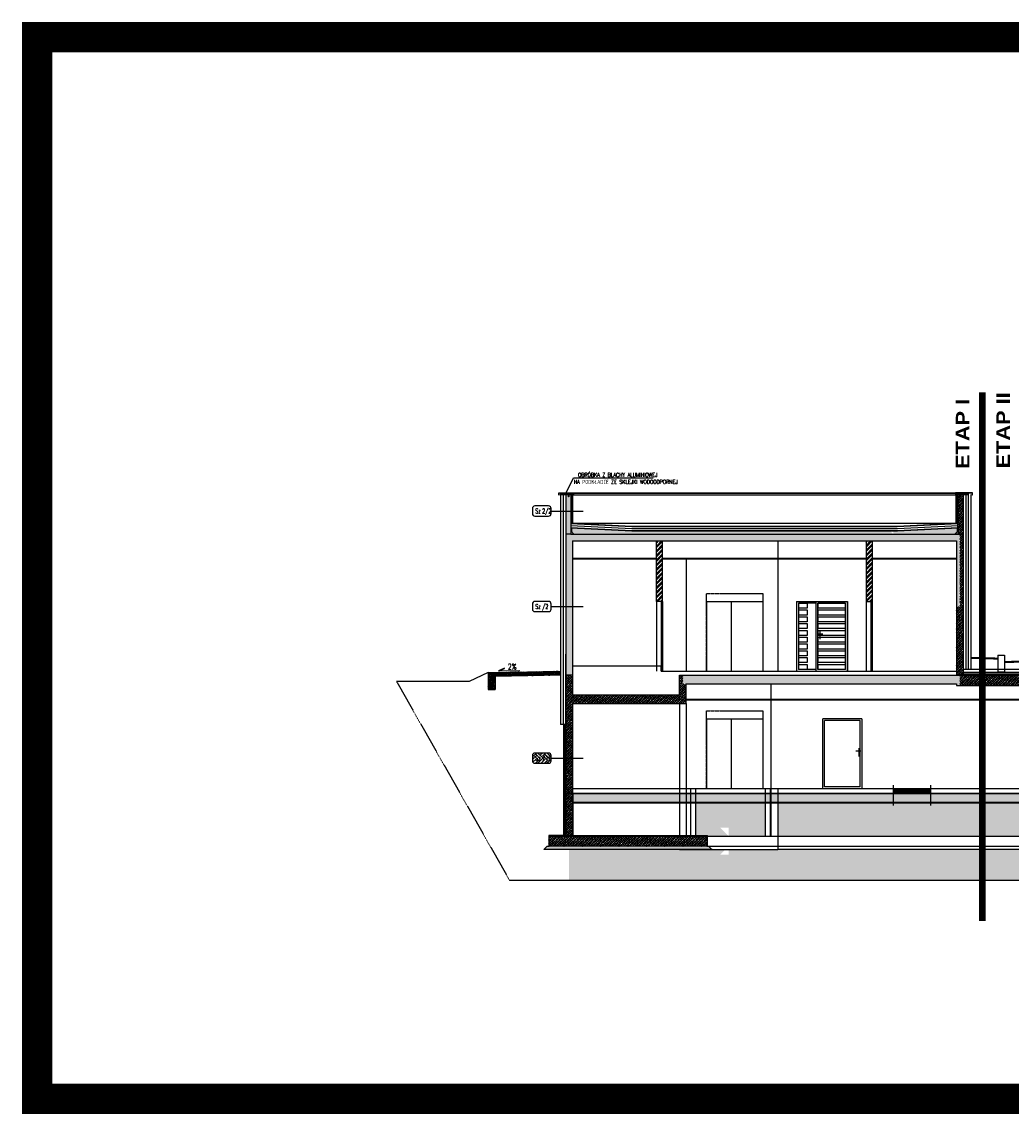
# Model space of a CAD drawing. Header units: inches. Extents: x -281236 to -70395, y 38777 to 102341.
# Tile 140 of 244: x -122280 to -119368, y 47015 to 50228. Entities that reach past the tile are written whole.
import ezdxf
from ezdxf.enums import TextEntityAlignment as Align

# ---------------------------------------------------------------- set-up
doc = ezdxf.new("R2010")
doc.units = ezdxf.units.IN
doc.header["$MEASUREMENT"] = 0
doc.linetypes.add('DASHED', pattern=[0.75, 0.5, -0.25])
doc.layers.get('0').update_dxf_attribs({"color": 101})
for name, color, linetype in [('Det--hatch', 8, 'Continuous'), ('Drz-widok', 5, 'Continuous'), ('etapowanie', 142, 'Continuous'), ('Opis-spadki', 61, 'Continuous'), ('Opis-wykonczen', 2, 'Continuous'), ('Pos-drewno', 22, 'Continuous'), ('Pzt-uksztaltowanie terenu', 7, 'Continuous'), ('Sc-beton', 7, 'Continuous'), ('Sc-beton-hatch', 86, 'Continuous'), ('Sc-cegla pelna-hatch', 8, 'Continuous'), ('Sc-cegla pustak', 42, 'Continuous'), ('Sc-cegla pustak-hatch', 8, 'Continuous'), ('Sc-izolacja term-obrys', 132, 'Continuous'), ('Sc-izolacja term-styropian', 151, 'STYROPIAN-KA'), ('Sc-kamien', 31, 'Continuous'), ('Suf-konstrukcja', 9, 'Continuous'), ('W-idok', 9, 'Continuous')]:
    doc.layers.add(name, color=color, linetype=linetype)
doc.layers.add('Fas--widok-3', color=251, linetype='Continuous', lineweight=0)
doc.styles.add('ARIAL_BLACK', font='ARIBLK.TTF', dxfattribs={"width": 1.2})
doc.styles.add('KA wymiar', font='romans.shx', dxfattribs={"width": 0.6})
doc.styles.add('ROMANS', font='romans', dxfattribs={"width": 0.85})
doc.linetypes.add('BATTING', pattern='A,0.0001,-0.1,[134,ltypeshp.shx,S=0.1,R=0,X=-0.1,Y=0],-0.2,[134,ltypeshp.shx,S=0.1,R=180,X=0.1,Y=0],-0.1', length=0.4001)
doc.linetypes.add('STYROPIAN-KA', pattern='A,0.0001,-0.1,[135,ltypeshp.shx,S=0.1,R=0,X=-0.1,Y=0],0,[135,ltypeshp.shx,S=0.1,R=180,X=0.1,Y=0],-0.1', length=0.2001)
doc.linetypes.add('ZIGZAG', pattern='A,0.00254,-5.08,[131,ltypeshp.shx,S=5.08,R=0,X=-5.08,Y=0],-10.16,[131,ltypeshp.shx,S=5.08,R=180,X=5.08,Y=0],-5.08', length=20.32254)
pattern_1 = [(45, (-122930.4, 39796.546), (2e-15, 26.94077), [19.05, -19.05]), (45, (-122935.45, 39801.598), (2e-15, 26.94077), [19.05, -19.05]), (45, (-122940.502, 39806.65), (2e-15, 26.94077), [19.05, -19.05]), (135, (-122940.502, 39810.017), (-26.94077, 2e-15), [19.05, -19.05]), (135, (-122935.45, 39815.068), (-26.94077, 2e-15), [19.05, -19.05]), (135, (-122930.4, 39820.12), (-26.94077, 2e-15), [19.05, -19.05])]
pattern_2 = [(45, (-122930.399, 39796.546), (-4.490128, 4.490128), []), (45, (-122925.909, 39796.546), (-4.490128, 4.490128), [3.175, -1.5875])]
pattern_3 = [(45, (-305973.7675, 156850.641), (-4.49012806, 4.49012806), []), (45, (-305969.2773, 156850.641), (-4.49012806, 4.49012806), [3.175, -1.5875])]
pattern_4 = [(45, (-305973.7675, 156845.641), (4e-16, 4.49012806), [3.175, -3.175])]

# ---------------------------------------------------------------- blocks, each defined once
blk = doc.blocks.new('op-WARSTW')
blk.add_lwpolyline([(-0.4, 0), (0.4, 0, 0.414214), (0.55, 0.15), (0.55, 0.45, 0.414214), (0.4, 0.6), (-0.4, 0.6, 0.414214), (-0.55, 0.45), (-0.55, 0.15, 0.414214)], format="xyb", close=True)
at = {"style": 'KA wymiar', "width": 0.6}
blk.add_attdef('TP', text='', height=0.28, dxfattribs=at).set_placement((-0.059, 0.164), align=Align.RIGHT)
blk.add_attdef('NR', (0.021, 0.164), '', height=0.28, dxfattribs=at)
blk = doc.blocks.new('_SHLJGKHDFGJ')
for p, q in [((0, 0), (0, 205)), ((110.1, 200), (5, 200)), ((5, 5), (5, 200)), ((110.1, 5), (110.1, 200)), ((115.1, 205), (115.1, 0)), ((111.4, 110), (96.6, 110)), ((105.6, 118.4), (105.6, 94.2))]:
    blk.add_line(p, q)
for points in [[(115.1, 205), (0, 205)], [(110.1, 5), (5.1, 5)]]:
    blk.add_lwpolyline(points)
blk = doc.blocks.new('_ADFOGJFHOJDFGH')
for p, q in [((0, 205), (150, 205)), ((57.9, 0), (57.9, 205)), ((145, 200), (62.9, 200)), ((62.9, 5), (62.9, 200)), ((145, 5), (145, 200)), ((150, 205), (150, 0)), ((150, 0), (150, 205)), ((62.9, 110), (77.7, 110)), ((68.7, 118.4), (68.7, 94.2))]:
    blk.add_line(p, q)
for points in [[(0, 205), (0, 0)], [(57.9, 200), (5.9, 200)], [(5.9, 200), (5.9, 5)], [(57.9, 5), (5.9, 5)], [(145, 5), (62.9, 5)]]:
    blk.add_lwpolyline(points)
for points in [[(31.9, 200), (31.9, 185), (6.9, 185), (6.9, 200)], [(144, 200), (144, 185), (64, 185), (64, 200)], [(31.9, 180), (31.9, 165), (6.9, 165), (6.9, 180)], [(144, 180), (144, 165), (64, 165), (64, 180)], [(31.9, 160), (31.9, 145), (6.9, 145), (6.9, 160)], [(31.9, 140), (31.9, 125), (6.9, 125), (6.9, 140)], [(144, 160), (144, 145), (64, 145), (64, 160)], [(144, 140), (144, 125), (64, 125), (64, 140)], [(31.9, 120), (31.9, 105), (6.9, 105), (6.9, 120)], [(31.9, 100), (31.9, 85), (6.9, 85), (6.9, 100)], [(144, 120), (144, 105), (64, 105), (64, 120)], [(144, 100), (144, 85), (64, 85), (64, 100)], [(31.9, 80), (31.9, 65), (6.9, 65), (6.9, 80)], [(144, 80), (144, 65), (64, 65), (64, 80)], [(31.9, 60), (31.9, 45), (6.9, 45), (6.9, 60)], [(31.9, 40), (31.9, 25), (6.9, 25), (6.9, 40)], [(144, 60), (144, 45), (64, 45), (64, 60)], [(144, 40), (144, 25), (64, 25), (64, 40)], [(31.9, 20), (31.9, 5), (6.9, 5), (6.9, 20)], [(144, 20), (144, 5), (64, 5), (64, 20)]]:
    blk.add_lwpolyline(points, close=True)
blk = doc.blocks.new('_STRZAŁKA_SPADKU')
at = {"lineweight": -3}
blk.add_lwpolyline([(-1.3, 0), (-10.2, 3.5), (-10, 4), (0, 0), (-35, 0)], dxfattribs=at)
at = {"lineweight": -3, "style": 'ROMANS', "width": 0.7}
blk.add_attdef('1,0%', text='', height=9, rotation=0, dxfattribs=at).set_placement((-22.7, 1.7), align=Align.CENTER)

msp = doc.modelspace()

# ---------------------------------------------------------------- hatches: boundary and pattern name
at = {"layer": 'Det--hatch'}
h = msp.add_hatch(dxfattribs=at)
h.set_pattern_fill('DASH', color=256, angle=45, style=0)
h.set_pattern_definition(pattern_4)
h.paths.add_polyline_path([(-120334.57, 48730.99), (-120485.21, 48730.99), (-120662.57, 48739.89), (-120662.57, 48728.49), (-120655.07, 48720.99), (-120334.57, 48720.99)])
h.paths.add_polyline_path([(-120202.99, 48730.99), (-120334.57, 48730.99), (-120334.57, 48720.99), (-120202.99, 48720.99)])
h.paths.add_polyline_path([(-120065.57, 48730.99), (-120202.99, 48730.99), (-120202.99, 48720.99), (-120065.57, 48720.99)])
h = msp.add_hatch(dxfattribs=at)
h.set_pattern_fill('DASH', color=256, angle=45, style=0)
h.set_pattern_definition(pattern_4)
h.paths.add_polyline_path([(-119724.79, 48730.99), (-120065.57, 48730.99), (-120065.57, 48720.99), (-119714.79, 48720.99)])
h.paths.add_polyline_path([(-119526.57, 48728.49), (-119526.57, 48739.89), (-119703.27, 48730.99), (-119714.79, 48730.99), (-119714.79, 48720.99), (-119534.07, 48720.99)])
h = msp.add_hatch(dxfattribs=at)
h.set_pattern_fill('AR-CONC', color=256, scale=0.1, style=0)
h.set_pattern_definition([(50, (-305973.767, 156850.641), (18.2184669, -1.5939086), [1.905, -20.955]), (355, (-305973.767, 156850.641), (-3.5242826, 19.1056643), [1.524, -16.764]), (100.451, (-305972.25, 156850.508), (14.6942502, 17.5116688), [1.619, -17.809]), (46.1842, (-305973.767, 156855.72), (27.107904, -4.2042328), [2.8575, -31.4325]), (96.6356, (-305971.508, 156855.37), (23.7404234, 24.7425556), [2.4285, -26.7135]), (351.184, (-305973.767, 156855.72), (23.7404606, 24.7425118), [2.286, -25.146]), (21, (-305971.227, 156854.451), (15.161488, -10.2265519), [1.905, -20.955]), (326, (-305971.227, 156854.451), (6.1802028, 18.4187966), [1.524, -16.764]), (71.4514, (-305969.964, 156853.599), (21.3416491, 8.1922858), [1.619, -17.809]), (37.5, (-305973.7675, 156850.641), (0.30886033, 8.45550389), [0, -16.5608, 0, -17.018, 0, -16.8275]), (7.5, (-305973.7675, 156850.641), (6.68196625, 10.0180575), [0, -9.7028, 0, -16.1798, 0, -6.4135]), (327.5, (-305979.432, 156850.641), (13.55905952, -0.5728744), [0, -6.35, 0, -19.812, 0, -26.289]), (317.5, (-305981.972, 156850.641), (14.81291814, 2.5426491), [0, -8.255, 0, -13.1572, 0, -18.669])])
h.paths.add_polyline_path([(-120694.57, 48306.99), (-120694.57, 48309.99), (-120887.57, 48305.99), (-120887.57, 48302.99)])
h = msp.add_hatch(dxfattribs=at)
h.set_pattern_fill('EARTH', color=256, scale=3, angle=45, style=0)
h.set_pattern_definition(pattern_1)
h.paths.add_polyline_path([(-120769.93, 48076.99, 0.4142136), (-120777.43, 48069.49), (-120777.43, 48054.49, 0.4142136), (-120769.93, 48046.99), (-120729.93, 48046.99, 0.4142136), (-120722.43, 48054.49), (-120722.43, 48069.49, 0.4142136), (-120729.93, 48076.99)])
h = msp.add_hatch(dxfattribs=at)
h.set_pattern_fill('EARTH', color=256, scale=3, angle=45, style=0)
h.set_pattern_definition(pattern_1)
h.paths.add_polyline_path([(-120769.93, 48076.99, 0.4142136), (-120777.43, 48069.49), (-120777.43, 48054.49, 0.4142136), (-120769.93, 48046.99), (-120729.93, 48046.99, 0.4142136), (-120722.43, 48054.49), (-120722.43, 48069.49, 0.4142136), (-120729.93, 48076.99)])
h = msp.add_hatch(dxfattribs=at)
h.set_pattern_fill('ANSI31', color=256, angle=45, style=0)
h.set_pattern_definition([(90, (-229732.7987, 156505.641), (-3.175, 7e-16), [])])
h.paths.add_polyline_path([(-119660.5, 47972.99), (-119715.5, 47972.99), (-119715.5, 47970.99), (-119660.5, 47970.99)])
h.paths.add_polyline_path([(-119605.5, 47972.99), (-119660.5, 47972.99), (-119660.5, 47970.99), (-119605.5, 47970.99)])
h = msp.add_hatch(dxfattribs=at)
h.set_pattern_fill('DASH', color=256, angle=45, style=0)
h.set_pattern_definition([(45, (-229732.7987, 156505.641), (4e-16, 4.49012806), [3.175, -3.175])])
h.paths.add_polyline_path([(-119660.5, 47970.99), (-119715.5, 47970.99), (-119715.5, 47966.99), (-119660.5, 47966.99)])
h.paths.add_polyline_path([(-119605.5, 47970.99), (-119660.5, 47970.99), (-119660.5, 47966.99), (-119605.5, 47966.99)])
h = msp.add_hatch(dxfattribs=at)
h.set_pattern_fill('AR-CONC', color=256, scale=0.2, style=0)
h.set_pattern_definition([(50, (-122930.4, 39796.546), (36.43693, -3.18782), [3.81, -41.91]), (355, (-122930.4, 39796.546), (-7.04857, 38.21133), [3.048, -33.528]), (100.451, (-122927.363, 39796.28), (29.3885, 35.02334), [3.238, -35.618]), (46.1842, (-122930.4, 39806.706), (54.2158, -8.40847), [5.715, -62.865]), (96.6356, (-122925.88, 39806.006), (47.48085, 49.4851), [4.857, -53.427]), (351.184, (-122930.4, 39806.706), (47.48092, 49.48502), [4.572, -50.292]), (21, (-122925.32, 39804.166), (30.32298, -20.4531), [3.81, -41.91]), (326, (-122925.32, 39804.166), (12.3604, 36.8376), [3.048, -33.528]), (71.4514, (-122922.792, 39802.462), (42.6833, 16.38457), [3.238, -35.618]), (37.5, (-122930.399, 39796.546), (0.61772, 16.911008), [0, -33.1216, 0, -34.036, 0, -33.655]), (7.5, (-122930.4, 39796.546), (13.363933, 20.036115), [0, -19.4056, 0, -32.3596, 0, -12.827]), (327.5, (-122941.728, 39796.546), (27.11812, -1.145749), [0, -12.7, 0, -39.624, 0, -52.578]), (317.5, (-122946.808, 39796.546), (29.625836, 5.0853), [0, -16.51, 0, -26.3144, 0, -37.338])])
h.paths.add_polyline_path([(-120092.57, 47930.99), (-120297.57, 47930.99), (-120297.57, 47833.99), (-120263.57, 47833.99), (-120263.57, 47832.99), (-120200.07, 47832.99), (-120224.82, 47857.74), (-120200.07, 47857.74), (-120200.07, 47832.99), (-120092.57, 47832.99)])
h.paths.add_polyline_path([(-120055.57, 47930.99), (-120055.57, 47832.99), (-119519.57, 47832.99), (-119519.57, 47930.99), (-119529.57, 47930.99)])
h.paths.add_polyline_path([(-118704.57, 47930.99), (-119519.57, 47930.99), (-119519.57, 47832.99), (-118704.57, 47832.99)])
h.paths.add_polyline_path([(-118383.57, 47930.99), (-118704.57, 47930.99), (-118704.57, 47832.99), (-118383.57, 47832.99)])
h = msp.add_hatch(dxfattribs=at)
h.set_pattern_fill('EARTH', color=256, scale=3, angle=45, style=0)
h.set_pattern_definition(pattern_1)
h.paths.add_polyline_path([(-120334.57, 47702.87), (-120334.57, 47792.99), (-120669.57, 47792.99), (-120669.57, 47702.87)])
h.paths.add_polyline_path([(-120334.57, 47792.99), (-120334.57, 47702.87), (-120065.57, 47702.87), (-120065.57, 47792.99), (-120200.07, 47792.99), (-120200.07, 47778.24), (-120224.82, 47778.24), (-120210.07, 47792.99)])
h.paths.add_polyline_path([(-120055.57, 47792.99), (-120065.57, 47792.99), (-120065.57, 47702.87), (-119519.57, 47702.87), (-119519.57, 47792.99)])
h.paths.add_polyline_path([(-119519.57, 47792.99), (-119519.57, 47702.87), (-118383.57, 47702.87), (-118383.57, 47792.99)])
at = {"layer": 'Sc-beton-hatch'}
h = msp.add_hatch(dxfattribs=at)
h.set_pattern_fill('ANSI33', color=256, style=0)
h.set_pattern_definition(pattern_3)
h.paths.add_polyline_path([(-120669.57, 48837.99), (-120670.27, 48837.99), (-120670.27, 48830.9), (-120670.57, 48830.34), (-120670.87, 48830.9), (-120670.87, 48837.99), (-120679.57, 48837.99), (-120679.57, 48720.99), (-120669.57, 48720.99)])
h.paths.add_polyline_path([(-120664.57, 48837.99), (-120669.57, 48837.99), (-120669.57, 48720.99), (-120664.57, 48720.99), (-120664.57, 48730.49)])
h.paths.add_polyline_path([(-120669.57, 48720.99), (-120679.57, 48720.99), (-120679.57, 48507.95), (-120669.57, 48507.95)])
h.paths.add_polyline_path([(-120659.57, 48507.95), (-120669.57, 48507.95), (-120669.57, 48305.99), (-120659.57, 48305.99)])
h.paths.add_polyline_path([(-120669.57, 48507.95), (-120679.57, 48507.95), (-120679.57, 48305.99), (-120669.57, 48305.99)])
h.paths.add_polyline_path([(-120664.25, 48654.99), (-120335.3, 48654.99), (-120335.3, 48704.17), (-120664.25, 48704.17)], flags=24)
h.paths.add_polyline_path([(-120659.57, 48700.99), (-120334.57, 48700.99), (-120334.57, 48720.99), (-120669.57, 48720.99), (-120669.57, 48507.95), (-120659.57, 48507.95)])
h = msp.add_hatch(dxfattribs=at)
h.set_pattern_fill('ANSI33', color=256, style=0)
h.set_pattern_definition(pattern_3)
h.paths.add_polyline_path([(-119519.57, 48507.95), (-119529.57, 48507.95), (-119529.57, 48305.99), (-119519.57, 48305.99)])
h.paths.add_polyline_path([(-119509.57, 48507.95), (-119519.57, 48507.95), (-119519.57, 48305.99), (-119509.57, 48305.99)])
h.paths.add_polyline_path([(-119509.57, 48720.99), (-119519.57, 48720.99), (-119519.57, 48507.95), (-119509.57, 48507.95)])
h.paths.add_polyline_path([(-119509.57, 48837.99), (-119518.27, 48837.99), (-119518.27, 48830.9), (-119518.57, 48830.34), (-119518.87, 48830.9), (-119518.87, 48837.99), (-119519.57, 48837.99), (-119519.57, 48720.99), (-119509.57, 48720.99)])
h.paths.add_polyline_path([(-119519.57, 48837.99), (-119524.57, 48837.99), (-119524.57, 48725.99), (-119524.57, 48720.99), (-119519.57, 48720.99)])
h = msp.add_hatch(dxfattribs=at)
h.set_pattern_fill('ANSI33', color=256, style=0)
h.set_pattern_definition(pattern_3)
h.paths.add_polyline_path([(-120065.57, 48720.99), (-120202.99, 48720.99), (-120202.99, 48700.99), (-120065.57, 48700.99)])
h.paths.add_polyline_path([(-119519.57, 48720.99), (-119524.57, 48720.99), (-119534.07, 48720.99), (-120065.57, 48720.99), (-120065.57, 48700.99), (-119529.57, 48700.99), (-119529.57, 48507.95), (-119519.57, 48507.95)])
h.paths.add_polyline_path([(-120334.57, 48700.99), (-120202.99, 48700.99), (-120202.99, 48720.99), (-120334.57, 48720.99)])
h = msp.add_hatch(dxfattribs=at)
h.set_pattern_fill('ANSI36', color=256, angle=90, style=0)
h.set_pattern_definition([(135, (-305973.7675, 156846.641), (-6.173926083, 1.683798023), [7.9375, -1.5875, 0, -1.5875])])
h.paths.add_polyline_path([(-120887.57, 48313.99), (-120907.57, 48313.99), (-120907.57, 48263.99), (-120887.57, 48263.99)])
h = msp.add_hatch(dxfattribs=at)
h.set_pattern_fill('ANSI36', color=256, angle=90, style=0)
h.set_pattern_definition([(135, (-305973.7675, 156850.641), (-6.173926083, 1.683798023), [7.9375, -1.5875, 0, -1.5875])])
h.paths.add_polyline_path([(-120694.57, 48317.99), (-120887.57, 48313.99), (-120887.57, 48305.99), (-120694.57, 48309.99)])
h = msp.add_hatch(dxfattribs=at)
h.set_pattern_fill('ANSI33', color=256, style=0)
h.set_pattern_definition(pattern_3)
h.paths.add_polyline_path([(-120669.57, 48305.99), (-120679.57, 48305.99), (-120679.57, 48061.99), (-120669.57, 48061.99)])
h.paths.add_polyline_path([(-120659.57, 48305.99), (-120669.57, 48305.99), (-120669.57, 48061.99), (-120659.57, 48061.99), (-120659.57, 48222.99), (-120334.57, 48222.99), (-120334.57, 48305.99), (-120344.57, 48305.99), (-120344.57, 48247.99), (-120659.57, 48247.99)])
h.paths.add_polyline_path([(-120659.57, 48061.99), (-120669.57, 48061.99), (-120669.57, 47957.99), (-120659.57, 47957.99)])
h.paths.add_polyline_path([(-120669.57, 48061.99), (-120679.57, 48061.99), (-120679.57, 47957.99), (-120669.57, 47957.99)])
h.paths.add_polyline_path([(-120324.57, 48280.99), (-120334.57, 48280.99), (-120334.57, 48222.99), (-120324.57, 48222.99)])
h = msp.add_hatch(dxfattribs=at)
h.set_pattern_fill('ANSI33', color=256, style=0)
h.set_pattern_definition(pattern_3)
h.paths.add_polyline_path([(-120065.57, 48305.99), (-120334.57, 48305.99), (-120334.57, 48280.99), (-120065.57, 48280.99)])
h.paths.add_polyline_path([(-119519.57, 48305.99), (-119529.57, 48305.99), (-120065.57, 48305.99), (-120065.57, 48280.99), (-119529.57, 48280.99), (-119529.57, 48275.99), (-119519.57, 48275.99)])
h = msp.add_hatch(dxfattribs=at)
h.set_pattern_fill('ANSI33', color=256, style=0)
h.set_pattern_definition(pattern_3)
h.paths.add_polyline_path([(-119098.94, 48305.99), (-119509.57, 48305.99), (-119519.57, 48305.99), (-119519.57, 48275.99), (-119098.94, 48275.99)])
h = msp.add_hatch(dxfattribs=at)
h.set_pattern_fill('ANSI33', color=256, style=0)
h.set_pattern_definition(pattern_2)
h.paths.add_polyline_path([(-120669.57, 47957.99), (-120679.57, 47957.99), (-120679.57, 47833.99), (-120669.57, 47833.99)])
h.paths.add_polyline_path([(-120669.57, 47833.99), (-120659.57, 47833.99), (-120659.57, 47932.99), (-120659.57, 47957.99), (-120669.57, 47957.99)])
h = msp.add_hatch(dxfattribs=at)
h.set_pattern_fill('ANSI33', color=256, style=0)
h.set_pattern_definition(pattern_2)
h.paths.add_polyline_path([(-118385.57, 47957.99), (-118704.57, 47957.99), (-118704.57, 47932.99), (-118385.57, 47932.99)])
h.paths.add_polyline_path([(-118704.57, 47957.99), (-119519.57, 47957.99), (-119519.57, 47932.99), (-118704.57, 47932.99)])
h.paths.add_polyline_path([(-119519.57, 47957.99), (-119529.57, 47957.99), (-119605.5, 47957.99), (-119605.5, 47932.99), (-119529.57, 47932.99), (-119519.57, 47932.99)])
h.paths.add_polyline_path([(-119605.5, 47957.99), (-119660.5, 47957.99), (-119660.5, 47932.99), (-119605.5, 47932.99)])
h.paths.add_polyline_path([(-119660.5, 47957.99), (-119715.5, 47957.99), (-119715.5, 47932.99), (-119660.5, 47932.99)])
h.paths.add_polyline_path([(-119715.5, 47957.99), (-120055.57, 47957.99), (-120055.57, 47932.99), (-119715.5, 47932.99)])
h.paths.add_polyline_path([(-120055.57, 47957.99), (-120065.57, 47957.99), (-120065.57, 47932.99), (-120055.57, 47932.99)])
h.paths.add_polyline_path([(-120065.57, 47957.99), (-120075.57, 47957.99), (-120075.57, 47932.99), (-120065.57, 47932.99)])
h.paths.add_polyline_path([(-120077.57, 47957.99), (-120092.57, 47957.99), (-120092.57, 47932.99), (-120077.57, 47932.99)])
h.paths.add_polyline_path([(-120075.57, 47957.99), (-120077.57, 47957.99), (-120077.57, 47932.99), (-120075.57, 47932.99)])
h.paths.add_polyline_path([(-120092.57, 47957.99), (-120297.57, 47957.99), (-120297.57, 47932.99), (-120092.57, 47932.99)])
h.paths.add_polyline_path([(-120297.57, 47957.99), (-120312.57, 47957.99), (-120312.57, 47932.99), (-120297.57, 47932.99)])
h.paths.add_polyline_path([(-120312.57, 47957.99), (-120324.57, 47957.99), (-120324.57, 47932.99), (-120312.57, 47932.99)])
h.paths.add_polyline_path([(-120324.57, 47957.99), (-120334.57, 47957.99), (-120334.57, 47932.99), (-120324.57, 47932.99)])
h.paths.add_polyline_path([(-120334.57, 47957.99), (-120344.57, 47957.99), (-120344.57, 47932.99), (-120334.57, 47932.99)])
h.paths.add_polyline_path([(-120344.57, 47957.99), (-120658.57, 47957.99), (-120658.57, 47932.99), (-120344.57, 47932.99)])
h = msp.add_hatch(dxfattribs=at)
h.set_pattern_fill('ANSI33', color=256, style=0)
h.set_pattern_definition(pattern_2)
h.paths.add_polyline_path([(-120669.57, 47832.99), (-120729.57, 47832.99), (-120729.57, 47802.99), (-120669.57, 47802.99)])
h.paths.add_polyline_path([(-120334.57, 47802.99), (-120334.57, 47832.99), (-120669.57, 47832.99), (-120669.57, 47802.99)])
h.paths.add_polyline_path([(-120334.57, 47832.99), (-120334.57, 47802.99), (-120264.57, 47802.99), (-120264.57, 47832.99)])
h = msp.add_hatch(dxfattribs=at)
h.set_pattern_fill('ANSI36', color=256, angle=90, style=0)
h.set_pattern_definition([(135, (-122930.3992, 39796.5463), (-6.1739261, 1.683798), [7.9375, -1.5875, 0, -1.5875])])
h.paths.add_polyline_path([(-120729.57, 47802.99), (-120734.57, 47802.99), (-120744.57, 47792.99), (-120669.57, 47792.99), (-120669.57, 47802.99)])
h.paths.add_polyline_path([(-120669.57, 47802.99), (-120669.57, 47792.99), (-120334.57, 47792.99), (-120334.57, 47802.99)])
h.paths.add_polyline_path([(-120249.57, 47792.99), (-120259.57, 47802.99), (-120264.57, 47802.99), (-120334.57, 47802.99), (-120334.57, 47792.99)])
at = {"layer": 'Sc-cegla pustak-hatch'}
h = msp.add_hatch(dxfattribs=at)
h.set_pattern_fill('ANSI32', color=256, style=0)
h.set_pattern_definition([(45, (-122930.399, 39796.546), (-6.735192, 6.735192), []), (45, (-122925.909, 39796.546), (-6.735192, 6.735192), [])])
h.paths.add_polyline_path([(-120394.57, 48700.99), (-120412.57, 48700.99), (-120412.57, 48522.99), (-120394.57, 48522.99)])
h.paths.add_polyline_path([(-120664.25, 48654.99), (-120335.3, 48654.99), (-120335.3, 48704.17), (-120664.25, 48704.17)], flags=9)
h = msp.add_hatch(dxfattribs=at)
h.set_pattern_fill('ANSI32', color=256, style=0)
h.set_pattern_definition([(45, (-305973.7675, 156850.641), (-6.7351921, 6.7351921), []), (45, (-305969.277, 156850.641), (-6.7351921, 6.7351921), [])])
h.paths.add_polyline_path([(-119777.57, 48700.99), (-119795.57, 48700.99), (-119795.57, 48522.99), (-119777.57, 48522.99)])

# ---------------------------------------------------------------- linework, layer by layer
at = {"layer": 'Drz-widok'}
for points in [[(-120398.57, 48522.99), (-120398.57, 48317.99)], [(-120394.57, 48522.99), (-120394.57, 48317.99)], [(-120265.57, 48522.99), (-120099.57, 48522.99)], [(-120265.57, 48522.99), (-120265.57, 48317.99)], [(-120192.37, 48522.99), (-120192.37, 48317.99)], [(-120099.57, 48522.99), (-120099.57, 48317.99)], [(-119781.57, 48522.99), (-119781.57, 48317.99)], [(-119777.57, 48522.99), (-119777.57, 48317.99)], [(-120398.57, 48518.99), (-120394.57, 48518.99)], [(-119781.57, 48518.99), (-119777.57, 48518.99)], [(-120265.57, 48177.99), (-120099.57, 48177.99)], [(-120265.57, 48177.99), (-120265.57, 47972.99)], [(-120192.37, 48177.99), (-120192.37, 47972.99)], [(-120099.57, 48177.99), (-120099.57, 47972.99)]]:
    msp.add_lwpolyline(points, dxfattribs=at)
at = {"layer": 'Drz-widok', "linetype": 'DASHED'}
for points in [[(-120265.57, 48317.99), (-120265.57, 48545.99), (-120099.57, 48545.99), (-120099.57, 48317.99)], [(-120265.57, 47972.99), (-120265.57, 48200.99), (-120099.57, 48200.99), (-120099.57, 47972.99)]]:
    msp.add_lwpolyline(points, dxfattribs=at)
at = {"layer": 'etapowanie', "linetype": 'DASHED', "const_width": 20}
msp.add_lwpolyline([(-119453.51, 49138.45), (-119453.51, 47582.54)], dxfattribs=at)
at = {"layer": 'Fas--widok-3', "linetype": 'Continuous', "const_width": 6}
msp.add_lwpolyline([(-118887.46, 48352.99), (-119387.57, 48344.99)], dxfattribs=at)
at = {"layer": 'Opis-wykonczen'}
for p, q in [((-120656.57, 48886.86), (-120421.76, 48886.86)), ((-120722.43, 48789.02), (-120628.44, 48789.02)), ((-120722.43, 48507.95), (-120628.44, 48507.95)), ((-120722.43, 48061.99), (-120628.44, 48061.99))]:
    msp.add_line(p, q, dxfattribs=at)
msp.add_lwpolyline([(-120678.07, 48842.42), (-120656.57, 48886.86)], dxfattribs=at)
at = {"layer": 'Pos-drewno'}
for points in [[(-120398.57, 48317.99), (-120398.57, 48332.99), (-120659.57, 48332.99)], [(-120398.57, 48317.99), (-119529.57, 48317.99)], [(-120659.57, 47972.99), (-119509.57, 47972.99)], [(-119509.57, 47972.99), (-118385.57, 47972.99)]]:
    msp.add_lwpolyline(points, dxfattribs=at)
at = {"layer": 'Pzt-uksztaltowanie terenu', "const_width": 6}
msp.add_lwpolyline([(-119487.57, 48356.77), (-119407.57, 48354.93)], dxfattribs=at)
at = {"layer": 'Pzt-uksztaltowanie terenu'}
for points in [[(-119407.57, 48354.93), (-119487.57, 48356.77)], [(-120907.57, 48313.99), (-120963.44, 48287.99)], [(-120963.44, 48287.99), (-121177.58, 48287.99)]]:
    msp.add_lwpolyline(points, dxfattribs=at)
at = {"layer": 'Sc-beton'}
for p, q in [((-120728.57, 47832.99), (-120263.57, 47832.99)), ((-120728.57, 47802.99), (-120728.57, 47832.99)), ((-120264.57, 47832.99), (-120264.57, 47802.99)), ((-120743.57, 47792.99), (-120733.57, 47802.99)), ((-120248.57, 47792.99), (-120743.57, 47792.99)), ((-120733.57, 47802.99), (-120728.57, 47802.99)), ((-120263.57, 47802.99), (-120728.57, 47802.99)), ((-120264.57, 47802.99), (-120259.57, 47802.99)), ((-120259.57, 47802.99), (-120249.57, 47792.99))]:
    msp.add_line(p, q, dxfattribs=at)
for points in [[(-120679.57, 48837.99), (-120679.57, 47832.99)], [(-120664.57, 48837.99), (-120679.57, 48837.99)], [(-120664.57, 48837.99), (-120664.57, 48725.99)], [(-119524.57, 48725.99), (-119524.57, 48837.99)], [(-119509.57, 48837.99), (-119524.57, 48837.99)], [(-119509.57, 48837.99), (-119509.57, 48305.99)], [(-120664.57, 48720.99), (-119524.57, 48720.99)], [(-120659.57, 48700.99), (-120659.57, 48247.99)], [(-120659.57, 48700.99), (-120324.57, 48700.99)], [(-120324.57, 48700.99), (-119529.57, 48700.99)], [(-119529.57, 48700.99), (-119529.57, 48305.99)], [(-119407.57, 48364.93), (-119407.57, 48337.32)], [(-119407.57, 48364.93), (-119387.57, 48364.93)], [(-119407.57, 48364.93), (-119407.57, 48315.65)], [(-119387.57, 48364.93), (-119387.57, 48337.32)], [(-119387.57, 48364.93), (-119387.57, 48315.65)], [(-120907.57, 48313.99), (-120907.57, 48263.99)], [(-120907.57, 48313.99), (-120887.57, 48313.99)], [(-120887.57, 48313.99), (-120887.57, 48263.99)], [(-120344.57, 48305.99), (-119529.57, 48305.99)], [(-120344.57, 48247.99), (-120344.57, 48305.99)], [(-119509.57, 48305.99), (-118719.57, 48305.99)], [(-119407.57, 48315.71), (-119387.57, 48315.71)], [(-119407.57, 48315.65), (-119387.57, 48315.65)], [(-120324.57, 48280.99), (-119529.57, 48280.99)], [(-120324.57, 48222.99), (-120324.57, 48280.99)], [(-119529.57, 48280.99), (-119529.57, 48275.99)], [(-119529.57, 48275.99), (-118694.57, 48275.99)], [(-120907.57, 48263.99), (-120887.57, 48263.99)], [(-120659.57, 48247.99), (-120344.57, 48247.99)], [(-120659.57, 48222.99), (-120659.57, 47957.99)], [(-120659.57, 48222.99), (-120324.57, 48222.99)], [(-120659.57, 47957.99), (-119529.57, 47957.99)], [(-120659.57, 47932.99), (-120659.57, 47957.99)], [(-119529.57, 47957.99), (-118385.57, 47957.99)], [(-120659.57, 47932.99), (-120659.57, 47832.99)], [(-120659.57, 47932.99), (-119529.57, 47932.99)], [(-119529.57, 47932.99), (-118385.57, 47932.99)]]:
    msp.add_lwpolyline(points, dxfattribs=at)
at = {"layer": 'Sc-cegla pelna-hatch', "color": 3, "const_width": 90}
msp.add_lwpolyline([(-122235.2, 50183.11), (-111828.68, 50183.11), (-111828.68, 47059.71), (-122235.2, 47059.71)], close=True, dxfattribs=at)
at = {"layer": 'Sc-cegla pustak'}
for points in [[(-120412.57, 48522.99), (-120412.57, 48700.99)], [(-120394.57, 48522.99), (-120394.57, 48700.99)], [(-119795.57, 48700.99), (-119795.57, 48522.99)], [(-119777.57, 48700.99), (-119777.57, 48522.99)], [(-120394.57, 48522.99), (-120412.57, 48522.99)], [(-119795.57, 48522.99), (-119777.57, 48522.99)]]:
    msp.add_lwpolyline(points, dxfattribs=at)
at = {"layer": 'Sc-izolacja term-obrys'}
for points in [[(-120694.57, 48837.99), (-120694.57, 48160.99)], [(-120679.57, 48837.99), (-120694.57, 48837.99)], [(-119529.57, 48752.25), (-119529.57, 48837.99)], [(-119524.57, 48837.99), (-119529.57, 48837.99)], [(-119509.57, 48837.99), (-119494.57, 48837.99)], [(-119494.57, 48837.99), (-119494.57, 48323.99)], [(-119509.57, 48314.49), (-118719.57, 48314.49)], [(-120679.57, 48160.99), (-120694.57, 48160.99)], [(-120685.57, 48160.99), (-120685.57, 47832.99)], [(-119715.5, 47966.99), (-119605.5, 47966.99)], [(-120659.57, 47930.99), (-119529.57, 47930.99)], [(-119529.57, 47930.99), (-118385.57, 47930.99)]]:
    msp.add_lwpolyline(points, dxfattribs=at)
at = {"layer": 'Sc-izolacja term-obrys', "ltscale": 10, "flags": 128}
for points in [[(-120664.57, 48837.99), (-120659.57, 48837.99)], [(-120659.57, 48837.99), (-120659.57, 48752.75)], [(-120664.07, 48752.48), (-120484.9, 48743.49), (-119703.58, 48743.49), (-119525.07, 48752.48)], [(-120662.57, 48739.89), (-120662.57, 48728.49)], [(-119526.57, 48728.49), (-119526.57, 48740.39)]]:
    msp.add_lwpolyline(points, dxfattribs=at)
for points in [[(-120664.57, 48730.49), (-120664.57, 48720.99), (-120655.07, 48720.99)], [(-119524.57, 48730.49), (-119524.57, 48720.99), (-119534.07, 48720.99)]]:
    msp.add_lwpolyline(points, close=True, dxfattribs=at)
at = {"layer": 'Sc-izolacja term-styropian', "linetype": 'BATTING', "ltscale": 0.35}
for points in [[(-120687.07, 48837.99), (-120687.07, 48160.99)], [(-119502.07, 48837.99), (-119502.07, 48323.99)]]:
    msp.add_lwpolyline(points, dxfattribs=at)
at = {"layer": 'Sc-izolacja term-styropian', "linetype": 'BATTING', "ltscale": 0.12}
for points in [[(-120662.07, 48837.99), (-120662.07, 48752.38)], [(-119527.07, 48752.38), (-119527.07, 48837.99)]]:
    msp.add_lwpolyline(points, dxfattribs=at)
at = {"layer": 'Sc-izolacja term-styropian', "linetype": 'BATTING', "ltscale": 0.3}
msp.add_lwpolyline([(-120664.37, 48746.49), (-120485.05, 48737.49), (-119703.43, 48737.49), (-119524.76, 48746.49)], dxfattribs=at)
at = {"layer": 'Sc-izolacja term-styropian', "linetype": 'ZIGZAG', "ltscale": 0.004}
for points in [[(-120663.57, 48739.94), (-120663.57, 48729.49)], [(-119525.57, 48729.49), (-119525.57, 48740.44)]]:
    msp.add_lwpolyline(points, dxfattribs=at)
at = {"layer": 'Sc-izolacja term-styropian', "linetype": 'ZIGZAG', "ltscale": 0.015}
msp.add_lwpolyline([(-119509.57, 48310.49), (-118719.57, 48310.49)], dxfattribs=at)
at = {"layer": 'Sc-izolacja term-styropian', "linetype": 'ZIGZAG', "ltscale": 0.01}
msp.add_lwpolyline([(-120683.07, 48160.99), (-120683.07, 47832.99)], dxfattribs=at)
at = {"layer": 'Sc-izolacja term-styropian', "linetype": 'BATTING', "ltscale": 0.2}
msp.add_lwpolyline([(-119715.5, 47962.99), (-119605.5, 47962.99)], dxfattribs=at)
at = {"layer": 'Sc-izolacja term-styropian', "linetype": 'BATTING', "ltscale": 0.05}
for points in [[(-120659.57, 47931.99), (-119529.57, 47931.99)], [(-119529.57, 47931.99), (-118385.57, 47931.99)]]:
    msp.add_lwpolyline(points, dxfattribs=at)
at = {"layer": 'Sc-kamien'}
msp.add_lwpolyline([(-119487.57, 48837.99), (-119487.57, 48323.99)], dxfattribs=at)
at = {"layer": 'Suf-konstrukcja'}
for points in [[(-120659.57, 48649.99), (-120412.57, 48649.99)], [(-120659.57, 48647.99), (-120412.57, 48647.99)], [(-120394.57, 48649.99), (-119795.57, 48649.99)], [(-120394.57, 48647.99), (-119795.57, 48647.99)], [(-120324.57, 48647.99), (-120324.57, 48317.99)], [(-119777.57, 48649.99), (-119529.57, 48649.99)], [(-119777.57, 48647.99), (-119529.57, 48647.99)], [(-120412.57, 48522.99), (-120412.57, 48317.99)], [(-119795.57, 48522.99), (-119795.57, 48317.99)], [(-120659.57, 47957.99), (-120679.57, 47957.99)]]:
    msp.add_lwpolyline(points, dxfattribs=at)
at = {"layer": 'W-idok'}
for points in [[(-120698.2, 48837.94), (-120699.57, 48835.94), (-120699.57, 48842.98), (-120656.57, 48841.85), (-120656.57, 48835.94), (-120657.93, 48837.94)], [(-120699.57, 48842.98), (-119482.07, 48842.98)], [(-120699.07, 48837.31), (-120699.07, 48842.63), (-120678.49, 48842.44), (-120676.57, 48840.46), (-120664.57, 48840.46), (-120663.18, 48841.88), (-120657.07, 48841.55), (-120657.07, 48837.32)], [(-120694.57, 48840.39), (-120694.57, 48837.99), (-120659.57, 48837.99), (-120659.57, 48840.39), (-120694.57, 48840.39)], [(-120659.07, 48838.49), (-120679.57, 48838.49)], [(-120679.57, 48837.99), (-120679.57, 48838.49)], [(-120670.57, 48830.34), (-120670.87, 48830.9), (-120670.87, 48840.34), (-120670.27, 48840.34), (-120670.27, 48830.9), (-120670.57, 48830.34)], [(-120664.07, 48837.99), (-120664.07, 48745.46)], [(-120659.07, 48838.49), (-120659.07, 48753.23)], [(-120656.57, 48841.85), (-119532.57, 48841.85)], [(-119532.57, 48835.94), (-120656.57, 48835.94)], [(-120570.04, 48842.98), (-119489.57, 48842.98)], [(-119483.84, 48837.94), (-119482.07, 48835.94), (-119482.07, 48842.98), (-119532.57, 48842.54), (-119532.57, 48835.94), (-119531.2, 48837.94)], [(-119482.57, 48837.31), (-119482.57, 48842.63), (-119510.64, 48842.44), (-119512.57, 48840.46), (-119524.57, 48840.46), (-119525.95, 48841.88), (-119532.07, 48841.55), (-119532.07, 48837.32)], [(-119530.07, 48753.23), (-119530.07, 48838.49)], [(-119509.57, 48838.49), (-119530.07, 48838.49)], [(-119494.57, 48840.39), (-119494.57, 48837.99), (-119529.57, 48837.99), (-119529.57, 48840.39), (-119494.57, 48840.39)], [(-119525.07, 48740.46), (-119525.07, 48838.24)], [(-119518.57, 48830.34), (-119518.27, 48830.9), (-119518.27, 48840.34), (-119518.87, 48840.34), (-119518.87, 48830.9), (-119518.57, 48830.34)], [(-119509.57, 48837.99), (-119509.57, 48838.49)], [(-120664.07, 48752.98), (-120484.89, 48743.99), (-119703.59, 48743.99), (-119525.07, 48752.98)], [(-120659.07, 48753.23), (-120484.88, 48744.49), (-119703.61, 48744.49), (-119530.07, 48753.23)], [(-120659.07, 48753.23), (-119530.07, 48753.23)], [(-120664.57, 48720.99), (-120679.57, 48720.99)], [(-120664.57, 48739.99), (-120485.21, 48730.99), (-119703.27, 48730.99), (-119524.57, 48739.99)], [(-120664.07, 48740.46), (-120485.2, 48731.49), (-119703.28, 48731.49), (-119525.07, 48740.46)], [(-119524.57, 48720.99), (-119509.57, 48720.99)], [(-120055.57, 48700.99), (-120055.57, 48317.99)], [(-120680.57, 48367.99), (-120680.57, 47832.99)], [(-120679.57, 48367.99), (-120680.57, 48367.99)], [(-120887.57, 48313.99), (-120694.57, 48317.99)], [(-120887.57, 48305.99), (-120694.57, 48309.99)], [(-120887.57, 48302.99), (-120694.57, 48306.99)], [(-120659.57, 48305.99), (-120679.57, 48305.99)], [(-119529.57, 48305.99), (-119509.57, 48305.99)], [(-119509.57, 48323.99), (-118879.25, 48323.99), (-118719.57, 48326.89)], [(-119509.57, 48323.49), (-118879.25, 48323.49), (-118719.57, 48326.39)], [(-119509.57, 48306.49), (-118719.57, 48306.49)], [(-118864.5, 48275.99), (-118864.5, 48232.99), (-120324.57, 48232.99)], [(-120075.57, 48280.99), (-120075.57, 47972.99)], [(-118864.5, 48234.99), (-120324.57, 48234.99)], [(-120344.57, 48222.99), (-120344.57, 47972.99)], [(-120324.57, 48222.99), (-120324.57, 47972.99)], [(-120659.57, 47958.99), (-119715.5, 47958.99)], [(-120658.57, 47957.99), (-120658.57, 47832.99)], [(-119715.5, 47970.99), (-119605.5, 47970.99)], [(-119715.5, 47958.99), (-119605.5, 47958.99)], [(-119605.5, 47958.99), (-118385.57, 47958.99)], [(-120729.57, 47834.99), (-120679.57, 47834.99)], [(-120729.57, 47833.99), (-120729.57, 47802.99)], [(-120729.57, 47833.99), (-120262.57, 47833.99)], [(-120263.57, 47833.99), (-120263.57, 47802.99)]]:
    msp.add_lwpolyline(points, dxfattribs=at)
at = {"layer": 'W-idok', "linetype": 'DASHED', "ltscale": 0.3}
for points, const_width in [([(-120659.32, 48838.24), (-120679.57, 48838.24)], 0.2), ([(-120664.32, 48838.24), (-120664.32, 48745.23)], 0.2), ([(-120659.32, 48838.24), (-120659.32, 48752.99)], 0.2), ([(-119529.82, 48752.99), (-119529.82, 48838.24)], 0.2), ([(-119509.57, 48838.24), (-119529.82, 48838.24)], 0.2), ([(-119524.82, 48740.23), (-119524.82, 48838.24)], 0.2), ([(-120664.07, 48752.73), (-120484.89, 48743.74), (-119703.59, 48743.74), (-119525.07, 48752.73)], 0.2), ([(-120659.32, 48752.99), (-120484.88, 48744.24), (-119703.6, 48744.24), (-119529.82, 48752.99)], 0.2), ([(-120664.32, 48740.23), (-120485.21, 48731.24), (-119703.27, 48731.24), (-119524.82, 48740.23)], 0.2), ([(-120680.07, 48367.99), (-120680.07, 47832.99)], 0.8), ([(-119509.57, 48323.74), (-118879.25, 48323.74), (-118719.57, 48326.64)], 0.2), ([(-119509.57, 48323.24), (-118879.24, 48323.24), (-118719.57, 48326.14)], 0.2), ([(-119509.57, 48306.24), (-118719.57, 48306.24)], 0.2), ([(-120659.07, 47958.49), (-120659.07, 47832.99)], 0.8), ([(-120659.07, 47958.49), (-119715.5, 47958.49)], 0.8), ([(-119715.5, 47958.49), (-119605.5, 47958.49)], 0.8), ([(-119715.5, 47967.24), (-119605.5, 47967.24)], 0.2), ([(-119605.5, 47958.49), (-118385.57, 47958.49)], 0.8), ([(-120729.57, 47834.49), (-120679.07, 47834.49)], 0.8), ([(-120729.07, 47833.49), (-120729.07, 47802.99)], 0.8), ([(-120729.07, 47833.49), (-120263.07, 47833.49)], 0.8), ([(-120264.07, 47833.49), (-120264.07, 47802.99)], 0.8)]:
    msp.add_lwpolyline(points, dxfattribs=dict(at, const_width=const_width))
at = {"layer": 'W-idok', "linetype": 'DASHED', "ltscale": 0.5}
for points in [[(-121177.58, 48287.99), (-120844.9, 47702.87)], [(-119715.5, 47982.99), (-119715.5, 47922.99)], [(-119605.5, 47982.99), (-119605.5, 47922.99)], [(-120344.57, 47972.99), (-120344.57, 47832.99)], [(-120324.57, 47972.99), (-120324.57, 47832.99)], [(-120312.57, 47972.99), (-120312.57, 47832.99)], [(-120297.57, 47972.99), (-120297.57, 47832.99)], [(-120092.57, 47972.99), (-120092.57, 47832.99)], [(-120077.57, 47972.99), (-120077.57, 47832.99)], [(-120075.57, 47972.99), (-120075.57, 47832.99)], [(-120055.57, 47972.99), (-120055.57, 47792.99)], [(-120324.57, 47932.99), (-120324.57, 47870.99)], [(-120075.57, 47932.99), (-120075.57, 47870.99)], [(-120055.57, 47932.99), (-120055.57, 47870.99)], [(-120844.9, 47702.87), (-118383.57, 47702.87), (-118383.57, 47906.99)], [(-120324.57, 47832.99), (-120075.57, 47832.99)], [(-120075.57, 47832.99), (-118383.57, 47832.99)], [(-120344.57, 47792.99), (-120055.57, 47792.99)], [(-120259.57, 47802.99), (-118383.57, 47802.99)], [(-118383.57, 47792.99), (-120055.57, 47792.99)]]:
    msp.add_lwpolyline(points, dxfattribs=at)

# ---------------------------------------------------------------- block references
at = {"layer": 'Drz-widok'}
for name, p in [('_ADFOGJFHOJDFGH', (-120000.57, 48317.97)), ('_SHLJGKHDFGJ', (-119922.57, 47972.97))]:
    msp.add_blockref(name, p, dxfattribs=at)
at = {"layer": 'Opis-spadki'}
ref = msp.add_blockref('_STRZAŁKA_SPADKU', (-120877.69, 48318.99), dxfattribs=dict(at, xscale=-1.800000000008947, yscale=1.80000000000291, zscale=1.8, rotation=1.187307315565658))
ref.add_attrib('1,0%', '2%', dxfattribs={"layer": '0', "lineweight": -3, "height": 16.2, "rotation": 1.18731, "style": 'ROMANS', "width": 0.7}).set_placement((-120836.85, 48322.97), align=Align.CENTER)
at = {"layer": 'Opis-wykonczen', "xscale": 50, "yscale": 50, "zscale": 50}
for p, values in [((-120749.93, 48774.02), {'TP': 'Sz', 'NR': '2/2'}), ((-120749.93, 48492.95), {'TP': 'Sz', 'NR': '/2'}), ((-120749.93, 48046.99), {'TP': 'Sz', 'NR': '/1B'})]:
    msp.add_blockref('op-WARSTW', p, dxfattribs=at).add_auto_attribs(values)

# ---------------------------------------------------------------- texts
at = {"layer": 'etapowanie', "linetype": 'DASHED', "style": 'ARIAL_BLACK'}
for s, p in [('ETAP II', (-119392.12, 49026.3)), ('ETAP I', (-119511.37, 49015.86))]:
    msp.add_text(s, height=40, rotation=90, dxfattribs=at).set_placement(p, align=Align.MIDDLE)
at = {"layer": 'Opis-wykonczen', "style": 'ROMANS', "width": 0.7}
for s, p in [('NA PODKŁADCE ZE SKLEJKI WODOODPORNEJ', (-120655.7, 48868.78)), ('OBRÓBKA Z BLACHY ALUMINIOWEJ', (-120643.17, 48889.32))]:
    msp.add_text(s, height=12, dxfattribs=at).set_placement(p)

doc.saveas('drawing.dxf')
